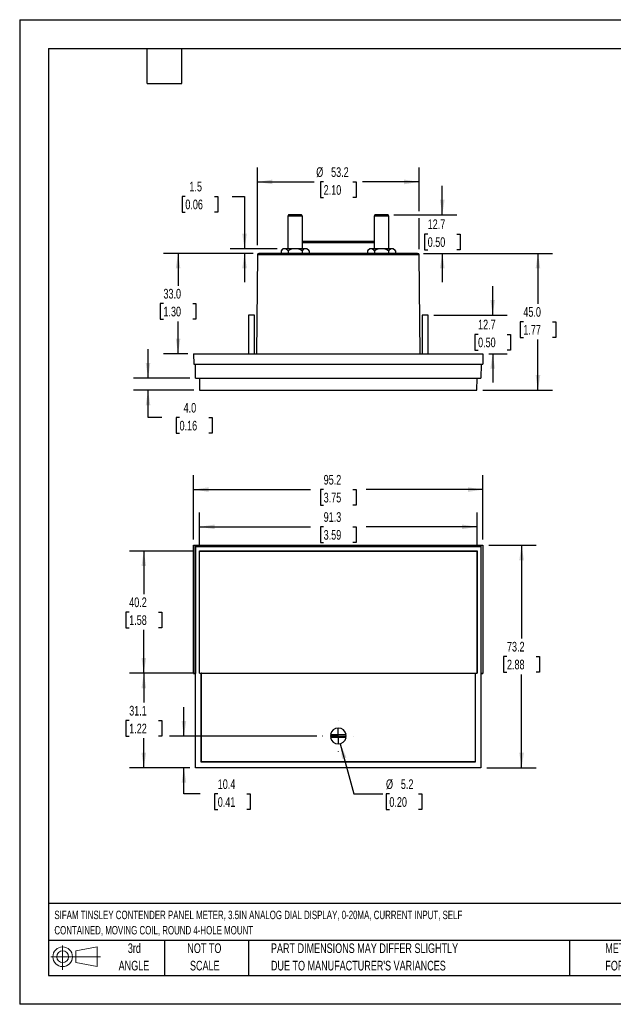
# Model space of a CAD drawing. Header units: millimetres. Extents: x 0 to 419, y 0 to 324.
# Tile 1 of 3: x 0 to 195, y 0 to 324. Entities that reach past the tile are written whole.
import ezdxf

# ---------------------------------------------------------------- set-up
doc = ezdxf.new("R2010")
doc.units = ezdxf.units.MM
doc.header["$LTSCALE"] = 1.5
doc.linetypes.add('CENTERX2', pattern=[20.32, 12.7, -2.54, 2.54, -2.54])
doc.layers.add('CENTER', color=40, linetype='CENTERX2')
doc.layers.add('SLD-DEFPOINTS', color=7, linetype='Continuous')
doc.layers.add('DIMENSIONS', color=140, linetype='Continuous', lineweight=25)
doc.layers.add('TEXT', color=140, linetype='Continuous', lineweight=25)
doc.styles.add('SLDTEXTSTYLE0', font='TXT', dxfattribs={"width": 0.7})
doc.dimstyles.new('SLDDIMSTYLE0', dxfattribs={"dimtxt": 3.237012, "dimasz": 4.953, "dimexe": 0, "dimexo": 0.0625, "dimgap": 0.809253, "dimtad": 0, "dimtih": 1, "dimtoh": 1, "dimrnd": 1e-09, "dimzin": 12, "dimdsep": 46, "dimtxsty": 'SLDTEXTSTYLE0', "dimsah": 1, "dimcen": 0.09, "dimadec": 0, "dimazin": 3, "dimtfac": 1, "dimtofl": 0, "dimtmove": 0, "dimatfit": 3, "dimfxl": 0, "dimfrac": 2, "dimtolj": 1, "dimtzin": 12, "dimarcsym": 0})
doc.dimstyles.new('SLDDIMSTYLE1', dxfattribs={"dimtxt": 3.237012, "dimasz": 4.953, "dimexe": 0, "dimexo": 0.0625, "dimgap": 0.809253, "dimtad": 0, "dimtih": 1, "dimtoh": 1, "dimrnd": 1e-09, "dimzin": 12, "dimdsep": 46, "dimtxsty": 'SLDTEXTSTYLE0', "dimsah": 1, "dimcen": 0.09, "dimadec": 0, "dimazin": 3, "dimtfac": 1, "dimtmove": 0, "dimatfit": 0, "dimfxl": 0, "dimfrac": 2, "dimtolj": 1, "dimtzin": 12, "dimarcsym": 0})
doc.dimstyles.new('SLDDIMSTYLE2', dxfattribs={"dimtxt": 3.237012, "dimasz": 4.953, "dimexe": 0, "dimexo": 0.0625, "dimgap": 0.809253, "dimtad": 0, "dimtih": 1, "dimtoh": 1, "dimrnd": 1e-09, "dimzin": 12, "dimdsep": 46, "dimtxsty": 'SLDTEXTSTYLE0', "dimsah": 1, "dimcen": 0, "dimadec": 0, "dimazin": 3, "dimtfac": 1, "dimtofl": 0, "dimtmove": 0, "dimatfit": 3, "dimfxl": 0, "dimfrac": 2, "dimtolj": 1, "dimtzin": 12, "dimarcsym": 0})
doc.dimstyles.new('SLDDIMSTYLE3', dxfattribs={"dimtxt": 3.237012, "dimasz": 4.953, "dimexe": 0, "dimexo": 0.0625, "dimgap": 0.809253, "dimtad": 0, "dimtih": 1, "dimtoh": 1, "dimrnd": 1e-09, "dimzin": 4, "dimdsep": 46, "dimtxsty": 'SLDTEXTSTYLE0', "dimsah": 1, "dimcen": 0.09, "dimadec": 0, "dimazin": 1, "dimtfac": 1, "dimtofl": 0, "dimtmove": 0, "dimatfit": 3, "dimfxl": 0, "dimfrac": 2, "dimtolj": 1, "dimtzin": 12, "dimarcsym": 0})
doc.dimstyles.new('SLDDIMSTYLE4', dxfattribs={"dimtxt": 3.237012, "dimasz": 4.953, "dimexe": 0, "dimexo": 0.0625, "dimgap": 0.809253, "dimtad": 0, "dimtih": 1, "dimtoh": 1, "dimrnd": 1e-09, "dimzin": 4, "dimdsep": 46, "dimtxsty": 'SLDTEXTSTYLE0', "dimsah": 1, "dimcen": 0.09, "dimadec": 0, "dimazin": 1, "dimtfac": 1, "dimtmove": 0, "dimatfit": 0, "dimfxl": 0, "dimfrac": 2, "dimtolj": 1, "dimtzin": 12, "dimarcsym": 0})

# ---------------------------------------------------------------- blocks, each defined once
blk = doc.blocks.new('Block11')
at = {"color": 7, "linetype": 'Continuous', "lineweight": 18}
for p, q in [((3.88, 7.97), (3.88, 0)), ((8.22, 6.25), (15.26, 7.55)), ((15.26, 7.55), (15.26, 1.1)), ((0, 4.32), (16.31, 4.32)), ((8.22, 2.39), (8.22, 6.25)), ((8.22, 2.39), (15.26, 1.1))]:
    blk.add_line(p, q, dxfattribs=at)
for radius in [3.23, 1.93]:
    blk.add_circle((3.88, 4.32), radius, dxfattribs=at)
blk = doc.blocks.new('Block12')
at = {"layer": 'SLD-DEFPOINTS'}
blk.add_blockref('Block11', (0, 0), dxfattribs=at)
blk = doc.blocks.new('SW_NOTE_0')
at = {"layer": 'TEXT', "color": 0, "linetype": 'CENTERX2', "lineweight": 18, "char_height": 2.775, "attachment_point": 1, "style": 'SLDTEXTSTYLE0'}
for s, insert in [('SIFAM TINSLEY CONTENDER PANEL METER, 3.5IN ANALOG DIAL DISPLAY, 0-20MA, CURRENT INPUT, SELF', (0, 3.58)), ('CONTAINED, MOVING COIL, ROUND 4-HOLE MOUNT', (0, -1.45))]:
    blk.add_mtext(s, dxfattribs=dict(at, insert=insert))
blk = doc.blocks.new('SW_NOTE_0_3')
at = {"layer": 'TEXT', "color": 0, "linetype": 'CENTERX2', "lineweight": 18, "char_height": 3.175, "attachment_point": 1, "style": 'SLDTEXTSTYLE0'}
for s, insert in [('PART DIMENSIONS MAY DIFFER SLIGHTLY', (0, 4.09)), ("DUE TO MANUFACTURER'S VARIANCES", (0, -1.64))]:
    blk.add_mtext(s, dxfattribs=dict(at, insert=insert))
blk = doc.blocks.new('SW_NOTE_0_4')
at = {"layer": 'TEXT', "color": 0, "linetype": 'CENTERX2', "lineweight": 18, "char_height": 3.175, "attachment_point": 2, "style": 'SLDTEXTSTYLE0'}
for s, insert in [('NOT TO', (7.89, 4.09)), ('SCALE', (8.03, -1.64))]:
    blk.add_mtext(s, dxfattribs=dict(at, insert=insert))
blk = doc.blocks.new('SW_NOTE_0_5')
at = {"layer": 'TEXT', "color": 0, "linetype": 'CENTERX2', "lineweight": 18, "char_height": 3.175, "attachment_point": 2, "style": 'SLDTEXTSTYLE0'}
for s, insert in [('3rd', (3.47, 4.09)), ('ANGLE', (3.33, -1.64))]:
    blk.add_mtext(s, dxfattribs=dict(at, insert=insert))
blk = doc.blocks.new('SW_NOTE_0_6')
at = {"layer": 'TEXT', "color": 0, "linetype": 'CENTERX2', "lineweight": 18, "char_height": 3.175, "attachment_point": 1, "style": 'SLDTEXTSTYLE0'}
for s, insert in [('METRIC UNITS USED', (0, 4.09)), ('FOR PART DESIGN', (0, -1.64))]:
    blk.add_mtext(s, dxfattribs=dict(at, insert=insert))
blk = doc.blocks.new('_D')
at = {"layer": 'DIMENSIONS'}
for p, q in [((154.35, 151.01), (169.92, 151.01)), ((165.16, 151.01), (165.16, 120.27)), ((160.35, 114.4), (159.26, 114.4)), ((159.26, 114.4), (159.26, 109.26)), ((169.97, 114.4), (171.06, 114.4)), ((171.06, 114.4), (171.06, 109.26)), ((159.26, 109.26), (160.35, 109.26)), ((165.16, 77.8), (165.16, 108.53)), ((171.06, 109.26), (169.97, 109.26)), ((153.7, 77.8), (169.92, 77.8))]:
    blk.add_line(p, q, dxfattribs=at)
for points in [[(165.16, 151.01), (164.4, 146.05), (165.92, 146.05)], [(165.16, 77.8), (165.92, 82.75), (164.4, 82.75)]]:
    blk.add_solid(points, dxfattribs=at)
at = {"layer": 'DIMENSIONS', "char_height": 3.175, "attachment_point": 1, "style": 'SLDTEXTSTYLE0'}
for s, insert in [('73.2', (160.35, 119.22)), ('2.88', (160.35, 113.35))]:
    blk.add_mtext(s, dxfattribs=dict(at, insert=insert))
blk = doc.blocks.new('_D_1')
at = {"layer": 'DIMENSIONS'}
for p, q in [((57.24, 152.91), (57.24, 174.06)), ((152.44, 152.91), (152.44, 174.06)), ((57.24, 169.3), (95.65, 169.3)), ((100.03, 169.3), (98.94, 169.3)), ((98.94, 169.3), (98.94, 164.15)), ((109.65, 169.3), (110.74, 169.3)), ((110.74, 169.3), (110.74, 164.15)), ((152.44, 169.3), (114.04, 169.3)), ((98.94, 164.15), (100.03, 164.15)), ((110.74, 164.15), (109.65, 164.15))]:
    blk.add_line(p, q, dxfattribs=at)
for points in [[(57.24, 169.3), (62.19, 168.54), (62.19, 170.06)], [(152.44, 169.3), (147.49, 170.06), (147.49, 168.54)]]:
    blk.add_solid(points, dxfattribs=at)
at = {"layer": 'DIMENSIONS', "char_height": 3.175, "attachment_point": 1, "style": 'SLDTEXTSTYLE0'}
for s, insert in [('95.2', (100.03, 174.12)), ('3.75', (100.03, 168.25))]:
    blk.add_mtext(s, dxfattribs=dict(at, insert=insert))
blk = doc.blocks.new('_D_2')
at = {"layer": 'DIMENSIONS'}
for p, q in [((57.29, 108.91), (36.09, 108.91)), ((40.85, 108.91), (40.85, 99.22)), ((36.04, 93.36), (34.96, 93.36)), ((34.96, 93.36), (34.96, 88.21)), ((45.66, 93.36), (46.75, 93.36)), ((46.75, 93.36), (46.75, 88.21)), ((34.96, 88.21), (36.04, 88.21)), ((40.85, 77.8), (40.85, 87.49)), ((46.75, 88.21), (45.66, 88.21)), ((55.98, 77.8), (36.09, 77.8))]:
    blk.add_line(p, q, dxfattribs=at)
for points in [[(40.85, 108.91), (40.09, 103.96), (41.61, 103.96)], [(40.85, 77.8), (41.61, 82.75), (40.09, 82.75)]]:
    blk.add_solid(points, dxfattribs=at)
at = {"layer": 'DIMENSIONS', "char_height": 3.175, "attachment_point": 1, "style": 'SLDTEXTSTYLE0'}
for s, insert in [('31.1', (36.04, 98.17)), ('1.22', (36.04, 92.3))]:
    blk.add_mtext(s, dxfattribs=dict(at, insert=insert))
blk = doc.blocks.new('_D_3')
at = {"layer": 'DIMENSIONS'}
for p, q in [((57.29, 149.1), (36.09, 149.1)), ((40.85, 149.1), (40.85, 134.87)), ((36.04, 129.01), (34.96, 129.01)), ((34.96, 129.01), (34.96, 123.86)), ((45.66, 129.01), (46.75, 129.01)), ((46.75, 129.01), (46.75, 123.86)), ((34.96, 123.86), (36.04, 123.86)), ((40.85, 108.91), (40.85, 123.14)), ((46.75, 123.86), (45.66, 123.86)), ((57.29, 108.91), (36.09, 108.91))]:
    blk.add_line(p, q, dxfattribs=at)
for points in [[(40.85, 149.1), (40.09, 144.15), (41.61, 144.15)], [(40.85, 108.91), (41.61, 113.86), (40.09, 113.86)]]:
    blk.add_solid(points, dxfattribs=at)
at = {"layer": 'DIMENSIONS', "char_height": 3.175, "attachment_point": 1, "style": 'SLDTEXTSTYLE0'}
for s, insert in [('40.2', (36.04, 133.82)), ('1.58', (36.04, 127.95))]:
    blk.add_mtext(s, dxfattribs=dict(at, insert=insert))
blk = doc.blocks.new('_D_4')
at = {"layer": 'DIMENSIONS'}
for p, q in [((54.04, 88.24), (54.04, 97.76)), ((97.8, 88.24), (49.28, 88.24)), ((55.98, 77.8), (49.28, 77.8)), ((54.04, 69.18), (54.04, 77.8)), ((59.34, 69.18), (54.04, 69.18)), ((65.18, 69.18), (64.09, 69.18)), ((64.09, 69.18), (64.09, 64.04)), ((74.8, 69.18), (75.88, 69.18)), ((75.88, 69.18), (75.88, 64.04)), ((64.09, 64.04), (65.18, 64.04)), ((75.88, 64.04), (74.8, 64.04))]:
    blk.add_line(p, q, dxfattribs=at)
for points in [[(54.04, 88.24), (54.81, 93.19), (53.28, 93.19)], [(54.04, 77.8), (53.28, 72.85), (54.81, 72.85)]]:
    blk.add_solid(points, dxfattribs=at)
at = {"layer": 'DIMENSIONS', "char_height": 3.175, "attachment_point": 1, "style": 'SLDTEXTSTYLE0'}
for s, insert in [('10.4', (65.18, 74)), ('0.41', (65.18, 68.13))]:
    blk.add_mtext(s, dxfattribs=dict(at, insert=insert))
blk = doc.blocks.new('_D_5')
at = {"layer": 'DIMENSIONS'}
for p, q in [((59.2, 151.01), (59.2, 161.81)), ((150.49, 151.01), (150.49, 161.81)), ((59.2, 157.05), (95.65, 157.05)), ((100.03, 157.05), (98.94, 157.05)), ((98.94, 157.05), (98.94, 151.9)), ((109.65, 157.05), (110.74, 157.05)), ((110.74, 157.05), (110.74, 151.9)), ((150.49, 157.05), (114.04, 157.05)), ((98.94, 151.9), (100.03, 151.9)), ((110.74, 151.9), (109.65, 151.9))]:
    blk.add_line(p, q, dxfattribs=at)
for points in [[(59.2, 157.05), (64.15, 156.28), (64.15, 157.81)], [(150.49, 157.05), (145.53, 157.81), (145.53, 156.28)]]:
    blk.add_solid(points, dxfattribs=at)
at = {"layer": 'DIMENSIONS', "char_height": 3.175, "attachment_point": 1, "style": 'SLDTEXTSTYLE0'}
for s, insert in [('91.3', (100.03, 161.86)), ('3.59', (100.03, 155.99))]:
    blk.add_mtext(s, dxfattribs=dict(at, insert=insert))
blk = doc.blocks.new('_D_6')
at = {"layer": 'DIMENSIONS'}
for p, q in [((105.51, 85.72), (109.95, 69.18)), ((109.95, 69.18), (119.47, 69.18)), ((121.65, 69.18), (120.56, 69.18)), ((120.56, 69.18), (120.56, 64.04)), ((131.26, 69.18), (132.35, 69.18)), ((132.35, 69.18), (132.35, 64.04)), ((120.56, 64.04), (121.65, 64.04)), ((132.35, 64.04), (131.26, 64.04))]:
    blk.add_line(p, q, dxfattribs=at)
blk.add_solid([(105.51, 85.72), (106.06, 80.74), (107.53, 81.14)], dxfattribs=at)
at = {"layer": 'DIMENSIONS', "char_height": 3.175, "attachment_point": 1, "style": 'SLDTEXTSTYLE0'}
for s, insert in [('%%c', (120.55, 74)), ('5.2', (125.44, 74)), ('0.20', (121.65, 68.13))]:
    blk.add_mtext(s, dxfattribs=dict(at, insert=insert))
blk = doc.blocks.new('SW_CENTERMARKSYMBOL_0')
at = {"layer": 'CENTER', "color": 0}
for p, q in [((0, 5.08), (0, 5.14)), ((-5.08, 0), (-5.14, 0)), ((0, 0), (-2.54, 0)), ((0, 0), (0, 2.54)), ((0, 0), (0, -2.54)), ((0, 0), (2.54, 0)), ((5.08, 0), (5.14, 0)), ((0, -5.08), (0, -5.14))]:
    blk.add_line(p, q, dxfattribs=at)
blk = doc.blocks.new('_D_7')
at = {"layer": 'DIMENSIONS'}
for p, q in [((139.07, 259.7), (139.07, 269.23)), ((123.12, 259.7), (143.83, 259.7)), ((134.26, 253.35), (133.17, 253.35)), ((133.17, 253.35), (133.17, 248.21)), ((143.88, 253.35), (144.96, 253.35)), ((144.96, 253.35), (144.96, 248.21)), ((132.86, 247), (143.83, 247)), ((133.17, 248.21), (134.26, 248.21)), ((139.07, 247), (139.07, 237.48)), ((144.96, 248.21), (143.88, 248.21))]:
    blk.add_line(p, q, dxfattribs=at)
for points in [[(139.07, 259.7), (139.83, 264.65), (138.31, 264.65)], [(139.07, 247), (138.31, 242.05), (139.83, 242.05)]]:
    blk.add_solid(points, dxfattribs=at)
at = {"layer": 'DIMENSIONS', "char_height": 3.175, "attachment_point": 1, "style": 'SLDTEXTSTYLE0'}
for s, insert in [('12.7', (134.26, 258.17)), ('0.50', (134.26, 252.3))]:
    blk.add_mtext(s, dxfattribs=dict(at, insert=insert))
blk = doc.blocks.new('_D_8')
at = {"layer": 'DIMENSIONS'}
for p, q in [((78.23, 249.64), (78.23, 275.26)), ((131.46, 260.84), (131.46, 275.26)), ((78.23, 270.49), (96.86, 270.49)), ((100.03, 270.49), (98.94, 270.49)), ((98.94, 270.49), (98.94, 265.35)), ((109.65, 270.49), (110.74, 270.49)), ((110.74, 270.49), (110.74, 265.35)), ((131.46, 270.49), (112.82, 270.49)), ((98.94, 265.35), (100.03, 265.35)), ((110.74, 265.35), (109.65, 265.35)), ((131.46, 248.41), (131.46, 258.56))]:
    blk.add_line(p, q, dxfattribs=at)
for points in [[(78.23, 270.49), (83.18, 269.73), (83.18, 271.26)], [(131.46, 270.49), (126.5, 271.26), (126.5, 269.73)]]:
    blk.add_solid(points, dxfattribs=at)
at = {"layer": 'DIMENSIONS', "char_height": 3.175, "attachment_point": 1, "style": 'SLDTEXTSTYLE0'}
for s, insert in [('%%c', (97.59, 275.31)), ('53.2', (102.48, 275.31)), ('2.10', (100.03, 269.44))]:
    blk.add_mtext(s, dxfattribs=dict(at, insert=insert))
blk = doc.blocks.new('_D_9')
at = {"layer": 'DIMENSIONS'}
for p, q in [((54.51, 265.73), (53.42, 265.73)), ((53.42, 265.73), (53.42, 260.59)), ((64.13, 265.73), (65.22, 265.73)), ((65.22, 265.73), (65.22, 260.59)), ((69.96, 265.73), (74, 265.73)), ((74, 265.73), (74, 248.5)), ((53.42, 260.59), (54.51, 260.59)), ((65.22, 260.59), (64.13, 260.59)), ((84.71, 248.5), (69.24, 248.5)), ((76.82, 247), (69.24, 247)), ((74, 247), (74, 237.48))]:
    blk.add_line(p, q, dxfattribs=at)
for points in [[(74, 248.5), (74.76, 253.45), (73.24, 253.45)], [(74, 247), (73.24, 242.05), (74.76, 242.05)]]:
    blk.add_solid(points, dxfattribs=at)
at = {"layer": 'DIMENSIONS', "char_height": 3.175, "attachment_point": 1, "style": 'SLDTEXTSTYLE0'}
for s, insert in [('1.5', (55.86, 270.55)), ('0.06', (54.51, 264.68))]:
    blk.add_mtext(s, dxfattribs=dict(at, insert=insert))
blk = doc.blocks.new('_D_10')
at = {"layer": 'DIMENSIONS'}
for p, q in [((76.82, 247), (47.36, 247)), ((52.12, 247), (52.12, 236.37)), ((47.31, 230.5), (46.22, 230.5)), ((46.22, 230.5), (46.22, 225.36)), ((56.93, 230.5), (58.02, 230.5)), ((58.02, 230.5), (58.02, 225.36)), ((46.22, 225.36), (47.31, 225.36)), ((52.12, 214), (52.12, 224.63)), ((58.02, 225.36), (56.93, 225.36)), ((55.34, 214), (47.36, 214))]:
    blk.add_line(p, q, dxfattribs=at)
for points in [[(52.12, 247), (51.36, 242.05), (52.88, 242.05)], [(52.12, 214), (52.88, 218.95), (51.36, 218.95)]]:
    blk.add_solid(points, dxfattribs=at)
at = {"layer": 'DIMENSIONS', "char_height": 3.175, "attachment_point": 1, "style": 'SLDTEXTSTYLE0'}
for s, insert in [('33.0', (47.31, 235.32)), ('1.30', (47.31, 229.45))]:
    blk.add_mtext(s, dxfattribs=dict(at, insert=insert))
blk = doc.blocks.new('_D_11')
at = {"layer": 'DIMENSIONS'}
for p, q in [((132.86, 247), (175.31, 247)), ((170.55, 247), (170.55, 230.37)), ((165.74, 224.5), (164.65, 224.5)), ((164.65, 224.5), (164.65, 219.36)), ((175.36, 224.5), (176.44, 224.5)), ((176.44, 224.5), (176.44, 219.36)), ((164.65, 219.36), (165.74, 219.36)), ((170.55, 202), (170.55, 218.63)), ((176.44, 219.36), (175.36, 219.36)), ((152.39, 202), (175.31, 202))]:
    blk.add_line(p, q, dxfattribs=at)
for points in [[(170.55, 247), (169.78, 242.05), (171.31, 242.05)], [(170.55, 202), (171.31, 206.95), (169.78, 206.95)]]:
    blk.add_solid(points, dxfattribs=at)
at = {"layer": 'DIMENSIONS', "char_height": 3.175, "attachment_point": 1, "style": 'SLDTEXTSTYLE0'}
for s, insert in [('45.0', (165.74, 229.32)), ('1.77', (165.74, 223.45))]:
    blk.add_mtext(s, dxfattribs=dict(at, insert=insert))
blk = doc.blocks.new('_D_12')
at = {"layer": 'DIMENSIONS'}
for p, q in [((155.65, 226.7), (155.65, 236.23)), ((136.32, 226.7), (160.41, 226.7)), ((150.84, 220.35), (149.76, 220.35)), ((149.76, 220.35), (149.76, 215.21)), ((160.46, 220.35), (161.55, 220.35)), ((161.55, 220.35), (161.55, 215.21)), ((149.76, 215.21), (150.84, 215.21)), ((154.35, 214), (160.41, 214)), ((155.65, 214), (155.65, 204.48)), ((161.55, 215.21), (160.46, 215.21))]:
    blk.add_line(p, q, dxfattribs=at)
for points in [[(155.65, 226.7), (156.41, 231.65), (154.89, 231.65)], [(155.65, 214), (154.89, 209.05), (156.41, 209.05)]]:
    blk.add_solid(points, dxfattribs=at)
at = {"layer": 'DIMENSIONS', "char_height": 3.175, "attachment_point": 1, "style": 'SLDTEXTSTYLE0'}
for s, insert in [('12.7', (150.84, 225.17)), ('0.50', (150.84, 219.3))]:
    blk.add_mtext(s, dxfattribs=dict(at, insert=insert))
blk = doc.blocks.new('_D_13')
at = {"layer": 'DIMENSIONS'}
for p, q in [((42.24, 206), (42.24, 215.53)), ((56.01, 206), (37.48, 206)), ((57.29, 202), (37.48, 202)), ((42.24, 192.97), (42.24, 202)), ((46.77, 192.97), (42.24, 192.97)), ((52.61, 192.97), (51.52, 192.97)), ((51.52, 192.97), (51.52, 187.83)), ((62.23, 192.97), (63.31, 192.97)), ((63.31, 192.97), (63.31, 187.83)), ((51.52, 187.83), (52.61, 187.83)), ((63.31, 187.83), (62.23, 187.83))]:
    blk.add_line(p, q, dxfattribs=at)
for points in [[(42.24, 206), (43, 210.95), (41.48, 210.95)], [(42.24, 202), (41.48, 197.05), (43, 197.05)]]:
    blk.add_solid(points, dxfattribs=at)
at = {"layer": 'DIMENSIONS', "char_height": 3.175, "attachment_point": 1, "style": 'SLDTEXTSTYLE0'}
for s, insert in [('4.0', (53.95, 197.79)), ('0.16', (52.61, 191.92))]:
    blk.add_mtext(s, dxfattribs=dict(at, insert=insert))

msp = doc.modelspace()

# ---------------------------------------------------------------- linework, layer by layer
at = {"color": 7, "linetype": 'Continuous'}
for p, q in [((0.004, 323.854), (0.004, 0.004)), ((0.004, 323.854), (419.104, 323.854)), ((419.104, 0.004), (0.004, 0.004))]:
    msp.add_line(p, q, dxfattribs=at)
for p, q in [((88.467, 259.702), (88.217, 259.269)), ((88.217, 259.269), (88.217, 248.502)), ((91.823, 259.269), (88.217, 259.269)), ((91.697, 259.702), (88.467, 259.702)), ((92.767, 259.702), (91.697, 259.702)), ((93.017, 259.269), (91.823, 259.269)), ((93.017, 259.269), (92.767, 259.702)), ((93.017, 248.502), (93.017, 259.269)), ((116.915, 259.702), (116.665, 259.269)), ((116.665, 259.269), (116.665, 248.502)), ((121.465, 259.269), (116.665, 259.269)), ((121.215, 259.702), (116.915, 259.702)), ((121.465, 259.269), (121.215, 259.702)), ((121.465, 248.502), (121.465, 259.269)), ((93.017, 251.002), (116.665, 251.002)), ((116.665, 250.506), (93.017, 250.506)), ((78.227, 246.506), (77.943, 214.002)), ((131.455, 246.506), (78.227, 246.506)), ((130.951, 247.002), (78.731, 247.002)), ((86.617, 248.502), (85.998, 247.883)), ((85.998, 247.883), (85.998, 247.002)), ((87.153, 248.502), (86.617, 248.502)), ((90.617, 248.502), (87.153, 248.502)), ((88.308, 247.883), (88.308, 247.002)), ((94.081, 248.502), (90.617, 248.502)), ((92.927, 247.883), (92.927, 247.002)), ((94.617, 248.502), (94.081, 248.502)), ((95.236, 247.883), (94.617, 248.502)), ((95.236, 247.883), (95.236, 247.002)), ((115.065, 248.502), (114.446, 247.883)), ((114.446, 247.883), (114.446, 247.002)), ((115.601, 248.502), (115.065, 248.502)), ((119.065, 248.502), (115.601, 248.502)), ((116.756, 247.883), (116.756, 247.002)), ((122.529, 248.502), (119.065, 248.502)), ((121.375, 247.883), (121.375, 247.002)), ((123.065, 248.502), (122.529, 248.502)), ((123.684, 247.883), (123.065, 248.502)), ((123.684, 247.883), (123.684, 247.002)), ((131.739, 214.002), (131.455, 246.506)), ((75.266, 226.702), (75.266, 214.002)), ((77.19, 226.702), (75.266, 226.702)), ((77.266, 226.702), (77.19, 226.702)), ((77.266, 214.002), (77.266, 226.702)), ((132.416, 226.702), (132.416, 214.002)), ((134.34, 226.702), (132.416, 226.702)), ((134.416, 226.702), (134.34, 226.702)), ((134.416, 214.002), (134.416, 226.702)), ((57.241, 214.002), (57.272, 210.502)), ((57.241, 214.002), (152.441, 214.002)), ((152.441, 214.002), (152.411, 210.502)), ((57.272, 210.502), (152.411, 210.502)), ((57.911, 206.002), (57.872, 210.502)), ((151.811, 210.502), (151.771, 206.002)), ((57.911, 206.002), (151.771, 206.002)), ((59.161, 206.002), (59.196, 202.002)), ((150.486, 202.002), (150.521, 206.002)), ((59.196, 202.002), (150.486, 202.002)), ((57.241, 151.005), (57.272, 150.975)), ((57.241, 151.005), (152.441, 151.005)), ((57.241, 108.805), (57.241, 151.005)), ((57.272, 108.836), (57.272, 150.975)), ((57.272, 150.975), (152.411, 150.975)), ((57.911, 150.635), (57.872, 150.675)), ((151.811, 150.675), (57.872, 150.675)), ((57.872, 150.675), (57.872, 108.836)), ((57.911, 77.825), (57.911, 150.635)), ((57.911, 150.635), (151.771, 150.635)), ((59.161, 149.135), (59.196, 149.1)), ((59.161, 149.135), (150.521, 149.135)), ((59.161, 108.875), (59.161, 149.135)), ((59.196, 108.91), (59.196, 149.1)), ((59.196, 149.1), (150.486, 149.1)), ((150.486, 149.1), (150.521, 149.135)), ((150.486, 149.1), (150.486, 108.91)), ((150.521, 149.135), (150.521, 108.875)), ((151.811, 150.675), (151.771, 150.635)), ((151.771, 150.635), (151.771, 77.825)), ((151.811, 108.836), (151.811, 150.675)), ((152.441, 151.005), (152.411, 150.975)), ((152.411, 150.975), (152.411, 108.836)), ((152.441, 151.005), (152.441, 108.805)), ((57.241, 108.805), (57.272, 108.836)), ((57.241, 108.805), (57.886, 108.805)), ((57.872, 108.836), (57.272, 108.836)), ((57.886, 108.851), (57.872, 108.836)), ((57.886, 77.801), (57.886, 108.851)), ((59.161, 108.875), (59.196, 108.91)), ((59.161, 108.875), (59.761, 108.875)), ((59.196, 108.91), (150.486, 108.91)), ((59.789, 108.903), (59.761, 108.875)), ((59.761, 79.675), (59.761, 108.875)), ((59.789, 108.903), (149.893, 108.903)), ((59.789, 79.703), (59.789, 108.903)), ((149.921, 108.875), (149.893, 108.903)), ((149.893, 108.903), (149.893, 79.703)), ((149.921, 108.875), (150.521, 108.875)), ((149.921, 108.875), (149.921, 79.675)), ((150.486, 108.91), (150.521, 108.875)), ((151.796, 108.851), (151.796, 77.801)), ((151.796, 108.851), (151.811, 108.836)), ((151.796, 108.805), (152.441, 108.805)), ((152.411, 108.836), (151.811, 108.836)), ((152.411, 108.836), (152.441, 108.805)), ((107.389, 87.717), (102.286, 87.754)), ((102.293, 88.754), (107.396, 88.717)), ((57.886, 77.801), (57.911, 77.825)), ((151.796, 77.801), (57.886, 77.801)), ((151.771, 77.825), (57.911, 77.825)), ((59.761, 79.675), (59.789, 79.703)), ((149.921, 79.675), (59.761, 79.675)), ((149.893, 79.703), (59.789, 79.703)), ((149.921, 79.675), (149.893, 79.703)), ((151.796, 77.801), (151.771, 77.825))]:
    msp.add_line(p, q)
for centre, radius, start, end in [((78.727, 246.502), 0.5, 90, 179.5), ((87.274, 246.89), 1.617, 94.28589, 142.08768), ((86.993, 246.816), 1.694, 39.05892, 84.56751), ((90.714, 243.522), 4.98, 91.11204, 118.88796), ((90.489, 243.404), 5.099, 61.4414, 88.5586), ((94.202, 246.89), 1.617, 94.28589, 142.08768), ((93.921, 246.816), 1.694, 39.05892, 84.56751), ((115.722, 246.89), 1.617, 94.28589, 142.08768), ((115.441, 246.816), 1.694, 39.05892, 84.56751), ((119.162, 243.522), 4.98, 91.11204, 118.88796), ((118.937, 243.404), 5.099, 61.4414, 88.5586), ((122.65, 246.89), 1.617, 94.28589, 142.08768), ((122.369, 246.816), 1.694, 39.05892, 84.56751), ((130.955, 246.502), 0.5, 0.5, 90), ((104.841, 88.235), 2.6, 10.67249, 168.49751), ((104.841, 88.235), 2.6, 190.67249, 348.49751), ((104.841, 88.235), 2.55, 168.27727, 190.89273), ((104.841, 88.235), 2.55, 348.27727, 10.89273)]:
    msp.add_arc(centre, radius, start, end)
at = {"layer": 'TEXT'}
for p, q in [((9.525, 314.325), (409.575, 314.325)), ((9.525, 314.325), (9.525, 9.525)), ((41.91, 302.895), (41.91, 314.325)), ((53.34, 302.895), (53.34, 314.325)), ((41.91, 302.895), (53.34, 302.895)), ((409.575, 33.189), (9.525, 33.189)), ((409.575, 20.955), (9.525, 20.955)), ((47.625, 20.955), (47.625, 9.525)), ((75.317, 20.955), (75.317, 9.525)), ((180.97, 20.955), (180.97, 9.525)), ((9.525, 9.525), (409.575, 9.525))]:
    msp.add_line(p, q, dxfattribs=at)

# ---------------------------------------------------------------- block references
at = {"layer": 'CENTER'}
msp.add_blockref('SW_CENTERMARKSYMBOL_0', (104.841, 88.235), dxfattribs=at)
at = {"layer": 'SLD-DEFPOINTS'}
msp.add_blockref('Block12', (10.257, 11.331), dxfattribs=at)
at = {"layer": 'TEXT', "linetype": 'CENTERX2', "lineweight": 18}
for name, p in [('SW_NOTE_0', (11.42, 27.217)), ('SW_NOTE_0_5', (34.271, 15.953)), ('SW_NOTE_0_4', (52.886, 15.953)), ('SW_NOTE_0_3', (82.679, 15.953)), ('SW_NOTE_0_6', (192.718, 15.953))]:
    msp.add_blockref(name, p, dxfattribs=at)

# ---------------------------------------------------------------- dimensions: what is measured, and where the dimension line sits
at = {"layer": 'DIMENSIONS'}
dim = msp.add_linear_dim(base=(78.227, 270.493), p1=(131.455, 246.506), p2=(78.227, 246.506), text='%%c<>', dimstyle='SLDDIMSTYLE0', dxfattribs=at)
dim.commit()
dim.dimension.update_dxf_attribs({"geometry": '_D_8', "text_midpoint": (104.841, 270.493), "dimtype": 160})
for base, p1, p2, dimstyle, picture, middle in [((73.998, 247.002), (86.617, 248.502), (78.727, 247.002), 'SLDDIMSTYLE1', '_D_9', (73.998, 265.733)), ((139.067, 259.702), (130.955, 247.002), (121.215, 259.702), 'SLDDIMSTYLE1', '_D_7', (139.067, 253.352)), ((52.121, 214.002), (78.727, 247.002), (57.241, 214.002), 'SLDDIMSTYLE3', '_D_10', (52.121, 230.502)), ((170.547, 202.002), (130.955, 247.002), (150.486, 202.002), 'SLDDIMSTYLE3', '_D_11', (170.547, 224.502)), ((155.652, 226.702), (152.441, 214.002), (134.416, 226.702), 'SLDDIMSTYLE1', '_D_12', (155.652, 220.352)), ((42.241, 202.002), (57.911, 206.002), (59.196, 202.002), 'SLDDIMSTYLE4', '_D_13', (42.241, 192.972)), ((40.853, 108.91), (59.196, 149.1), (59.196, 108.91), 'SLDDIMSTYLE0', '_D_3', (40.853, 129.005)), ((165.16, 77.801), (152.441, 151.005), (151.796, 77.801), 'SLDDIMSTYLE0', '_D', (165.16, 114.403)), ((40.853, 108.91), (57.886, 77.801), (59.196, 108.91), 'SLDDIMSTYLE0', '_D_2', (40.853, 93.355)), ((54.045, 77.801), (99.701, 88.235), (57.886, 77.801), 'SLDDIMSTYLE1', '_D_4', (54.045, 69.181))]:
    dim = msp.add_linear_dim(base=base, p1=p1, p2=p2, angle=90, dimstyle=dimstyle, dxfattribs=at)
    dim.commit()
    dim.dimension.update_dxf_attribs({"geometry": picture, "text_midpoint": middle, "dimtype": 160})
for base, p1, p2, picture, middle in [((152.441, 169.299), (57.241, 151.005), (152.441, 151.005), '_D_1', (104.841, 169.299)), ((150.486, 157.045), (59.196, 149.1), (150.486, 149.1), '_D_5', (104.841, 157.045))]:
    dim = msp.add_linear_dim(base=base, p1=p1, p2=p2, dimstyle='SLDDIMSTYLE0', dxfattribs=at)
    dim.commit()
    dim.dimension.update_dxf_attribs({"geometry": picture, "text_midpoint": middle, "dimtype": 160})
dim = msp.add_diameter_dim_2p(p1=(104.168, 90.747), p2=(105.514, 85.724), dimstyle='SLDDIMSTYLE2', dxfattribs=at)
dim.commit()
dim.dimension.update_dxf_attribs({"geometry": '_D_6', "text_midpoint": (126.455, 69.181), "dimtype": 163})

doc.saveas('drawing.dxf')
